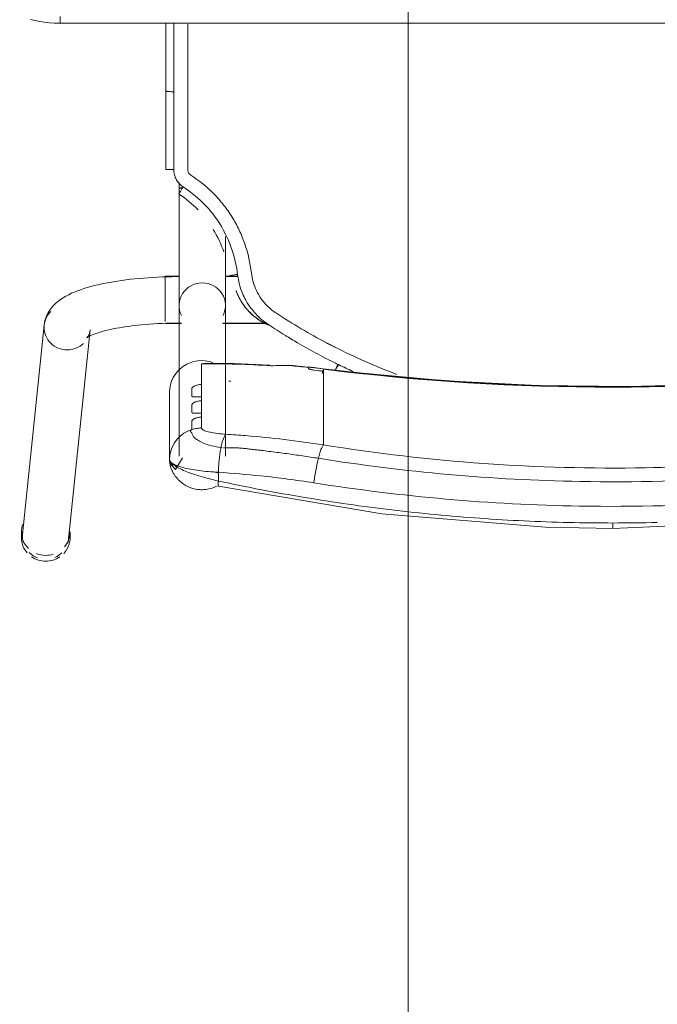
# Model space of a CAD drawing. Header units: metres. Extents: x 2.9 to 42.3, y -72.9 to -49.3.
# Tile 52 of 256: x 5.842 to 6.127, y -64.563 to -64.124. Entities that reach past the tile are written whole.
import ezdxf

# ---------------------------------------------------------------- set-up
doc = ezdxf.new("R2010")
doc.units = ezdxf.units.M
doc.layers.add('G-ANNO-SYMB', color=7, linetype='Continuous', lineweight=9)
doc.layers.add('I-FURN', color=7, linetype='Continuous', lineweight=18)

# ---------------------------------------------------------------- blocks, each defined once
blk = doc.blocks.new('ConjuntoParaAlunoTamanho6 - CJA06_ConjuntoParaAlunoTamanho6-V16-2PAV')
at = {"layer": 'I-FURN', "color": 253, "true_color": 0xaaaaaa}
for p, q in [((0.24321, 0.29526), (0.23354, 0.20182)), ((0.24254, 0.29456), (0.24254, 0.29197)), ((0.2643, 0.29197), (0.2643, 0.29456)), ((0.25413, 0.19969), (0.2638, 0.29312)), ((0.1981, 0.22964), (0.1981, 0.25969)), ((0.17315, 0.25812), (0.17315, 0.19097)), ((0.19385, 0.19097), (0.19385, 0.25812)), ((0.19685, 0.25395), (0.19754, 0.2558)), ((0.12943, 0.2438), (0.12943, 0.25317)), ((0.17457, 0.25441), (0.17513, 0.25435)), ((0.19471, 0.25062), (0.1959, 0.25221)), ((0.1959, 0.25221), (0.19685, 0.25395)), ((0.12943, 0.24214), (0.12943, 0.2438)), ((0.12943, 0.24214), (0.12943, 0.23653)), ((0.18386, 0.23904), (0.18386, 0.24073)), ((0.12943, 0.23653), (0.12943, 0.23486)), ((0.12943, 0.23486), (0.12943, 0.22925)), ((0.18386, 0.23176), (0.18386, 0.23345)), ((0.12943, 0.22759), (0.12943, 0.22925)), ((0.12943, 0.22759), (0.12943, 0.22197)), ((0.18386, 0.21701), (0.18386, 0.22617)), ((0.12943, 0.22031), (0.12943, 0.22197)), ((0.12946, 0.21915), (0.14434, 0.21757)), ((0.17944, 0.21689), (0.18173, 0.21678)), ((0.17429, 0.19894), (0.15474, 0.19894)), ((0.17429, 0.19879), (0.15494, 0.19879)), ((0.2, 0.19894), (0.19271, 0.19894)), ((0.19385, 0.19879), (0.19271, 0.19879)), ((0.19385, 0.19845), (0.19385, 0.19879)), ((0.19385, 0.19764), (0.19385, 0.19845)), ((0.2, 0.1938), (0.2, 0.19814)), ((0.19385, 0.1916), (0.19385, 0.19367)), ((0.2, 0.18573), (0.2, 0.19364)), ((0.19385, 0.18582), (0.19385, 0.18688)), ((0.19385, 0.18371), (0.19385, 0.18582)), ((0.2, 0.17794), (0.2, 0.1856)), ((0.19385, 0.17809), (0.19385, 0.18059)), ((0.16757, 0.17809), (0.17268, 0.17809)), ((0.1676, 0.17794), (0.17323, 0.17794)), ((0.19377, 0.17794), (0.2, 0.17794)), ((0.19385, 0.13604), (0.19385, 0.13857)), ((0.19983, 0.13021), (0.19982, 0.0953)), ((0.19982, 0.06497), (0.19982, 0.0953)), ((0.247, 0.06497), (-0.247, 0.06497)), ((0.247, 0.06497), (-0.247, 0.06497)), ((0.247, 0.06497), (0.247, 0.06197))]:
    blk.add_line(p, q, dxfattribs=at)
at = {"layer": 'I-FURN', "color": 253, "true_color": 0xaaaaaa, "flags": 128}
for points in [[(0.0001, 0.2904), (-0.07267, 0.28721), (-0.14486, 0.2777), (-0.17603, 0.27161)], [(0.17623, 0.27161), (0.10331, 0.28398), (0.03018, 0.28985), (0.0001, 0.2904)], [(0.17627, 0.2654), (0.17627, 0.26637), (0.17627, 0.26734), (0.17627, 0.26831), (0.17627, 0.26928)], [(0.1981, 0.25971), (0.19792, 0.26092), (0.19739, 0.26208), (0.1954, 0.2642), (0.19227, 0.25896)], [(0.19754, 0.2558), (0.19796, 0.25773), (0.1981, 0.25969)], [(0.1981, 0.25971), (0.1981, 0.2522), (0.1981, 0.24468)], [(0.1981, 0.22964), (0.1981, 0.23715), (0.1981, 0.24467), (0.1981, 0.25218), (0.1981, 0.25969)], [(0.19172, 0.24799), (0.19331, 0.2492), (0.19471, 0.25062)], [(0.1881, 0.24628), (0.18997, 0.24701), (0.19172, 0.24799)], [(0.1881, 0.24628), (0.1881, 0.24532), (0.1881, 0.24435), (0.1881, 0.24339), (0.1881, 0.24243)], [(0.18386, 0.24073), (0.18386, 0.24195), (0.18386, 0.24317), (0.18386, 0.24439), (0.18386, 0.24561)], [(0.18386, 0.23345), (0.18386, 0.23485), (0.18386, 0.23624), (0.18386, 0.23764), (0.18386, 0.23904)], [(0.1881, 0.23868), (0.1881, 0.2378), (0.1881, 0.23692), (0.1881, 0.23603), (0.1881, 0.23515)], [(0.18386, 0.22617), (0.18386, 0.22757), (0.18386, 0.22897), (0.18386, 0.23036), (0.18386, 0.23176)], [(0.1881, 0.23141), (0.1881, 0.23052), (0.1881, 0.22964), (0.1881, 0.22876), (0.1881, 0.22787)], [(-0.12926, 0.21915), (-0.08865, 0.22342), (-0.0479, 0.2261), (-0.00707, 0.22717), (0.03376, 0.22666), (0.07455, 0.22454), (0.11521, 0.22083), (0.12946, 0.21915)], [(0.12943, 0.21937), (0.12943, 0.21961), (0.12943, 0.21984), (0.12943, 0.22007), (0.12943, 0.22031)], [(0.1361, 0.21901), (0.1361, 0.21893), (0.1361, 0.21886), (0.1361, 0.21878), (0.1361, 0.2187)], [(0.15351, 0.21761), (0.16928, 0.2169), (0.18131, 0.21677)], [(0.18173, 0.21678), (0.18279, 0.21686), (0.18386, 0.21701)], [(0.23507, 0.20536), (0.23501, 0.20531), (0.23482, 0.20518), (0.23451, 0.20499), (0.23408, 0.20476), (0.23355, 0.20449), (0.23291, 0.2042), (0.23217, 0.20389), (0.23133, 0.20358), (0.23041, 0.20326), (0.22941, 0.20294), (0.22832, 0.20262), (0.22717, 0.2023), (0.22594, 0.20199), (0.22464, 0.20169), (0.22328, 0.2014), (0.22186, 0.20112), (0.22039, 0.20086), (0.21886, 0.2006), (0.21729, 0.20036), (0.21567, 0.20014), (0.214, 0.19993), (0.2123, 0.19973), (0.21057, 0.19956), (0.2088, 0.1994), (0.207, 0.19926), (0.20518, 0.19913), (0.20334, 0.19903), (0.20148, 0.19894), (0.19961, 0.19888), (0.19772, 0.19883), (0.19583, 0.1988), (0.19394, 0.19879), (0.19385, 0.19879)], [(0.23354, 0.20182), (0.23373, 0.20287), (0.23403, 0.20376), (0.23437, 0.20445), (0.23469, 0.20492), (0.23492, 0.20521), (0.23505, 0.20534), (0.23507, 0.20536)], [(0.25413, 0.19969), (0.25375, 0.19762), (0.25311, 0.19572), (0.25226, 0.19403), (0.25129, 0.19256), (0.25023, 0.19128), (0.24913, 0.19017), (0.24799, 0.18919), (0.24683, 0.18832), (0.24563, 0.18753), (0.24441, 0.18681), (0.24316, 0.18615), (0.24188, 0.18553), (0.24055, 0.18496), (0.23919, 0.18441), (0.23778, 0.1839), (0.23633, 0.18341), (0.23483, 0.18295), (0.2333, 0.18251), (0.23171, 0.1821), (0.23008, 0.1817), (0.22841, 0.18133), (0.2267, 0.18098), (0.22495, 0.18064), (0.22315, 0.18033), (0.22132, 0.18004), (0.21946, 0.17976), (0.21756, 0.17951), (0.21562, 0.17928), (0.21366, 0.17906), (0.21168, 0.17887), (0.20967, 0.1787), (0.20763, 0.17855), (0.20558, 0.17842), (0.20352, 0.17831), (0.20144, 0.17823), (0.19935, 0.17816), (0.19725, 0.17811), (0.19515, 0.17809), (0.19385, 0.17809)], [(0.17315, 0.16015), (0.17315, 0.162), (0.17315, 0.16382), (0.17315, 0.1656), (0.17315, 0.16735), (0.17315, 0.16905), (0.17315, 0.17071), (0.17315, 0.17233), (0.17315, 0.1739), (0.17315, 0.17541), (0.17315, 0.17687), (0.17315, 0.17828), (0.17315, 0.17963), (0.17315, 0.18092), (0.17315, 0.18215), (0.17315, 0.18331), (0.17315, 0.18441), (0.17315, 0.18544), (0.17315, 0.1864), (0.17315, 0.18729), (0.17315, 0.1881), (0.17315, 0.18885), (0.17315, 0.18951), (0.17315, 0.19011), (0.17315, 0.19062), (0.17315, 0.19097)], [(0.19385, 0.19097), (0.19385, 0.19051), (0.19385, 0.18998), (0.19385, 0.18937), (0.19385, 0.18869), (0.19385, 0.18793), (0.19385, 0.1871), (0.19385, 0.18619), (0.19385, 0.18522), (0.19385, 0.18417), (0.19385, 0.18306), (0.19385, 0.18188), (0.19385, 0.18064), (0.19385, 0.17934), (0.19385, 0.17798), (0.19385, 0.17656), (0.19385, 0.17508), (0.19385, 0.17355), (0.19385, 0.17198), (0.19385, 0.17035), (0.19385, 0.16868), (0.19385, 0.16696), (0.19385, 0.16521), (0.19385, 0.16342), (0.19385, 0.16159), (0.19385, 0.15974), (0.19385, 0.15785), (0.19385, 0.15594), (0.19385, 0.15401), (0.19385, 0.15206), (0.19385, 0.15009), (0.19385, 0.14811), (0.19385, 0.14612), (0.19385, 0.14413), (0.19385, 0.14213), (0.19385, 0.14013), (0.19385, 0.13857)], [(0.16841, 0.18432), (0.16841, 0.18434), (0.16841, 0.18435), (0.16841, 0.18437), (0.16841, 0.18438)], [(0.19623, 0.13025), (0.19623, 0.12639), (0.19623, 0.12254), (0.19623, 0.11868), (0.19623, 0.11483), (0.19623, 0.11097), (0.19623, 0.10712), (0.19623, 0.10327), (0.19623, 0.09941), (0.19623, 0.09556)], [(0.26015, 0.06331), (0.25809, 0.06379), (0.25601, 0.0642), (0.25391, 0.06451), (0.25181, 0.06475), (0.24969, 0.0649), (0.24757, 0.06496), (0.247, 0.06497)]]:
    blk.add_lwpolyline(points, dxfattribs=at)
at = {"layer": 'I-FURN', "color": 253, "true_color": 0xaaaaaa}
for centre, major_axis, ratio, start_param, end_param in [((0.25351, 0.29419), (-0.01029, 0.00107), 0.967158, 5.223081, 5.597593), ((0.25342, 0.29456), (0.01088, 0), 0.965926, 1.570796, 2.182166), ((0.25342, 0.29456), (-0.01088, 0), 0.965926, 4.098128, 4.712389), ((0.25351, 0.29419), (-0.01029, 0.00107), 0.967158, 4.026797, 4.46746), ((0.25342, 0.29456), (0.01088, 0), 0.965926, 2.404321, 3.312013), ((0.25342, 0.29197), (0.01088, 0), 0.965926, 1.581694, 1.883969), ((0.25342, 0.29197), (0.01088, 0), 0.965926, 1.176355, 1.570796), ((0.25342, 0.29197), (0.01088, 0), 0.965926, 5.959867, 7.062609), ((0.25342, 0.29456), (0.01088, 0), 0.965926, 6.052088, 6.985956), ((0.25342, 0.29197), (0.01088, 0), 0.965926, 2.446266, 3.141593), ((0.25351, 0.29419), (-0.01029, 0.00107), 0.967158, 6.102343, 6.382991), ((0.25351, 0.29419), (-0.01029, 0.00107), 0.967158, 3.141593, 3.502975), ((0.0001, -0.77159), (1.0211, 0), 0.978148, 1.443771, 1.697822), ((0.0001, -0.77117), (1.0209, 0), 0.978148, 1.443771, 1.697822), ((0.1837, 0.22964), (0.0144, 0), 0.978148, 4.362105, 6.283185), ((0.17947, 0.60128), (0.385, 0), 0.978148, 4.689765, 4.691852), ((0.17947, 0.60356), (0.395, 0), 0.978148, 4.585364, 4.595996), ((0.1307, 0.22908), (0.00124, 0.00992), 0.026339, 3.525397, 3.819869), ((0.17947, 0.60221), (0.3948, 0), 0.978148, 4.585364, 4.595936), ((0.17947, 0.60263), (0.395, 0), 0.978148, 4.602237, 4.623287), ((0.14521, 0.22754), (0.00087, 0.00996), 0.018501, 2.93296, 3.325659), ((0.17947, 0.60336), (0.395, 0), 0.978148, 4.644485, 4.723499), ((0.24383, 0.20075), (-0.01029, 0.00107), 0.967158, 4.812195, 5.597593), ((0.24383, 0.20075), (-0.01029, 0.00107), 0.967158, 3.241398, 4.812195), ((0.24383, 0.20075), (-0.01029, 0.00107), 0.967158, 2.456, 3.241398), ((0.1835, 0.19097), (0.01035, 0), 0.978148, 2.686587, 4.712389), ((0.1835, 0.19097), (0.01035, 0), 0.978148, 4.712389, 6.738191), ((0.1835, 0.13857), (0.01035, 0), 0.069756, 5.759587, 6.776353)]:
    blk.add_ellipse(centre, major_axis=major_axis, ratio=ratio, start_param=start_param, end_param=end_param, dxfattribs=at)
for points in [[(0.0001, 0.29036), (0.0001, 0.29029), (0.0001, 0.29001), (0.0001, 0.28916), (0.0001, 0.28841), (0.0001, 0.28802)], [(0.0001, 0.28802), (-0.00651, 0.28802), (-0.01312, 0.28795), (-0.01972, 0.28779)], [(0.01992, 0.28779), (0.01332, 0.28795), (0.00671, 0.28802), (0.0001, 0.28802)], [(0.03973, 0.28708), (0.03313, 0.2874), (0.02653, 0.28763), (0.01992, 0.28779)], [(0.0595, 0.28591), (0.05292, 0.28638), (0.04633, 0.28677), (0.03973, 0.28708)], [(0.07921, 0.28427), (0.07265, 0.28489), (0.06608, 0.28544), (0.0595, 0.28591)], [(0.09885, 0.28217), (0.09232, 0.28294), (0.08577, 0.28365), (0.07921, 0.28427)], [(0.11839, 0.27961), (0.11189, 0.28054), (0.10538, 0.28139), (0.09885, 0.28217)], [(0.13782, 0.27661), (0.13136, 0.27768), (0.12489, 0.27868), (0.11839, 0.27961)], [(0.15712, 0.27316), (0.15071, 0.27438), (0.14427, 0.27553), (0.13782, 0.27661)], [(0.17627, 0.26928), (0.16991, 0.27065), (0.16353, 0.27194), (0.15712, 0.27316)], [(0.13164, 0.25914), (0.13175, 0.25959), (0.13198, 0.26053), (0.13231, 0.26203), (0.13262, 0.26359), (0.13292, 0.2652), (0.1332, 0.26684), (0.13344, 0.26848), (0.13359, 0.26956), (0.13366, 0.2701)], [(0.17627, 0.26928), (0.17633, 0.26966), (0.17642, 0.27037), (0.17644, 0.2712), (0.17636, 0.27149), (0.1763, 0.27156)], [(0.17513, 0.25435), (0.1752, 0.25471), (0.17534, 0.25544), (0.17553, 0.25659), (0.17571, 0.25778), (0.17586, 0.25902), (0.17599, 0.26028), (0.1761, 0.26156), (0.17618, 0.26285), (0.17624, 0.26413), (0.17626, 0.26498), (0.17627, 0.2654)], [(0.1981, 0.25969), (0.1981, 0.26035), (0.19703, 0.26165), (0.19239, 0.26338), (0.18523, 0.2647), (0.17934, 0.26523), (0.17627, 0.2654)], [(0.17811, 0.26528), (0.17751, 0.26545), (0.1769, 0.26561), (0.17629, 0.26577)], [(0.12971, 0.25356), (0.1298, 0.25372), (0.13, 0.25409), (0.13031, 0.25481), (0.13064, 0.25568), (0.13097, 0.2567), (0.1313, 0.25786), (0.13153, 0.2587), (0.13164, 0.25914)], [(0.12943, 0.25317), (0.12952, 0.25327), (0.12961, 0.2534), (0.12971, 0.25356)], [(0.17285, 0.2484), (0.17297, 0.2485), (0.1732, 0.24877), (0.17355, 0.24934), (0.17389, 0.25006), (0.17423, 0.25093), (0.17455, 0.25195), (0.17485, 0.25308), (0.17504, 0.25392), (0.17513, 0.25435)], [(0.18386, 0.24561), (0.18422, 0.24561), (0.18494, 0.24565), (0.18601, 0.24578), (0.18707, 0.24599), (0.18776, 0.24617), (0.1881, 0.24628)], [(0.12434, 0.2095), (0.11529, 0.21408), (0.10607, 0.21814), (0.09666, 0.22168)], [(0.11594, 0.2205), (0.11821, 0.21947), (0.12046, 0.21841), (0.1227, 0.21732)], [(0.1227, 0.21732), (0.12291, 0.21776), (0.12336, 0.21866), (0.12377, 0.21945), (0.12395, 0.2198)], [(0.1336, 0.21981), (0.13377, 0.21979), (0.1341, 0.21974), (0.13456, 0.21967), (0.13499, 0.21957), (0.13538, 0.21946), (0.13569, 0.21935), (0.13593, 0.21923), (0.13606, 0.21912), (0.1361, 0.21905), (0.1361, 0.21901)], [(0.12436, 0.21651), (0.12408, 0.21665), (0.12353, 0.21692), (0.12297, 0.21719), (0.1227, 0.21732)], [(0.12334, 0.21813), (0.12319, 0.21783), (0.12304, 0.21753), (0.12289, 0.21723)], [(0.12395, 0.21936), (0.12377, 0.21898), (0.12356, 0.21856), (0.12335, 0.21813)], [(0.14098, 0.20758), (0.13826, 0.20916), (0.13276, 0.21224), (0.12717, 0.21512), (0.12436, 0.21651)], [(0.1361, 0.2187), (0.1361, 0.21868), (0.13609, 0.21865), (0.13607, 0.21862), (0.13605, 0.2186)], [(0.14432, 0.21779), (0.14576, 0.21776), (0.1486, 0.21775), (0.15133, 0.21782), (0.15267, 0.21788)], [(0.15267, 0.21788), (0.1532, 0.21758), (0.15369, 0.21752), (0.15417, 0.21772)], [(0.12798, 0.20762), (0.12738, 0.20794), (0.12617, 0.20857), (0.12495, 0.20919), (0.12434, 0.2095)], [(0.1504, 0.19445), (0.14673, 0.19684), (0.13935, 0.20142), (0.13181, 0.20561), (0.12798, 0.20762)], [(0.14635, 0.20432), (0.14546, 0.20487), (0.14368, 0.20597), (0.14188, 0.20704), (0.14098, 0.20758)], [(0.15378, 0.19963), (0.15256, 0.20043), (0.1501, 0.202), (0.14762, 0.20355), (0.14638, 0.20431)], [(0.15863, 0.1971), (0.15703, 0.19822), (0.15531, 0.19916), (0.1535, 0.1999)], [(0.15374, 0.19972), (0.15472, 0.19931), (0.15575, 0.19881), (0.1568, 0.1982)], [(0.1625, 0.1911), (0.16134, 0.1928), (0.15869, 0.19594), (0.1555, 0.19851), (0.15378, 0.19963)], [(0.15448, 0.19112), (0.15386, 0.19174), (0.15256, 0.19292), (0.15114, 0.19396), (0.1504, 0.19445)], [(0.16156, 0.17636), (0.16124, 0.17915), (0.15968, 0.18454), (0.15645, 0.18912), (0.15448, 0.19112)], [(0.16371, 0.18924), (0.16352, 0.18955), (0.16313, 0.19018), (0.16271, 0.1908), (0.1625, 0.1911)], [(0.16774, 0.17706), (0.1675, 0.1792), (0.16656, 0.18343), (0.16479, 0.18738), (0.16371, 0.18924)], [(0.16501, 0.19076), (0.16537, 0.19026), (0.16604, 0.18925), (0.16695, 0.18767), (0.16775, 0.18603), (0.1682, 0.1849), (0.16841, 0.18432)], [(0.17146, 0.1778), (0.17147, 0.17776), (0.17128, 0.17766), (0.17046, 0.17746), (0.16921, 0.17725), (0.16823, 0.17712), (0.16774, 0.17706)], [(0.1786, 0.15703), (0.17667, 0.16018), (0.1751, 0.16355), (0.1739, 0.16704)], [(0.19391, 0.14119), (0.19084, 0.14321), (0.18795, 0.1456), (0.18537, 0.14827)], [(0.19199, 0.13805), (0.19225, 0.13846), (0.19278, 0.13928), (0.19344, 0.14033), (0.19385, 0.14103), (0.19393, 0.14119), (0.19391, 0.14119)], [(0.19623, 0.13025), (0.19622, 0.13104), (0.19604, 0.13255), (0.19519, 0.13473), (0.19383, 0.13663), (0.19265, 0.13762), (0.19199, 0.13805)], [(0.19, 0.13025), (0.19, 0.1305), (0.18994, 0.13099), (0.18966, 0.1317), (0.18922, 0.13231), (0.18884, 0.13263), (0.18863, 0.13277)], [(0.19, 0.09555), (0.19, 0.09868), (0.19, 0.10482), (0.19, 0.11314), (0.19, 0.12173), (0.19, 0.1274), (0.19, 0.13025)], [(0.19982, 0.1302), (0.19984, 0.13021), (0.19969, 0.13022), (0.19891, 0.13024), (0.1977, 0.13025), (0.19672, 0.13025), (0.19623, 0.13025)], [(0.19982, 0.1302), (0.19982, 0.12729), (0.19982, 0.12438), (0.19982, 0.12147)], [(0.19982, 0.09529), (0.19982, 0.1011), (0.19982, 0.11273), (0.19982, 0.12438), (0.19982, 0.1302)], [(0.19982, 0.11273), (0.19982, 0.10691), (0.19982, 0.1011), (0.19982, 0.09528)], [(0.19623, 0.09556), (0.19662, 0.09556), (0.19701, 0.09556), (0.19738, 0.09555)], [(0.19738, 0.09555), (0.19775, 0.09554), (0.1981, 0.09553), (0.19841, 0.09551)], [(0.19982, 0.0953), (0.19982, 0.0953), (0.19982, 0.09529), (0.19982, 0.09529)], [(0.19982, 0.06497), (0.19982, 0.07507), (0.19982, 0.08518), (0.19982, 0.09529)], [(0.19982, 0.07534), (0.19982, 0.07188), (0.19982, 0.06842), (0.19982, 0.06497)]]:
    blk.add_open_spline(points, degree=3, dxfattribs=at)
for points, knots in [([(-0.13346, 0.2701), (-0.0847, 0.2778), (0.00519, 0.28415), (0.09466, 0.27626), (0.13366, 0.2701)], [-1, -1, -1, -1, -0.444444, 0, 0, 0, 0]), ([(0.17699, 0.27153), (0.17765, 0.27187), (0.17927, 0.27255), (0.18196, 0.27315), (0.18496, 0.2732), (0.18741, 0.27274), (0.18905, 0.27216), (0.18996, 0.27176), (0.19062, 0.27143), (0.19127, 0.27106), (0.19212, 0.27051), (0.19313, 0.26973), (0.19423, 0.2687), (0.19516, 0.26763), (0.19594, 0.26656), (0.1966, 0.26547), (0.19712, 0.26439), (0.19752, 0.26334), (0.1978, 0.26234), (0.19799, 0.26133), (0.19806, 0.26068), (0.19808, 0.26034)], [0.3275759, 0.3275759, 0.3275759, 0.3275759, 0.375, 0.4375, 0.5, 0.5625, 0.59375, 0.609375, 0.625, 0.640625, 0.65625, 0.6875, 0.71875, 0.75, 0.78125, 0.8125, 0.84375, 0.875, 0.90625, 0.9375, 0.9754834, 0.9754834, 0.9754834, 0.9754834]), ([(-0.13144, 0.25914), (-0.08343, 0.26683), (0.00512, 0.27318), (0.09323, 0.26529), (0.13164, 0.25914)], [-1, -1, -1, -1, -0.444444, 0, 0, 0, 0]), ([(0.13366, 0.2701), (0.14155, 0.26885), (0.15578, 0.26699), (0.16997, 0.2658), (0.17627, 0.2654)], [-1, -1, -1, -1, -0.444444, 0, 0, 0, 0]), ([(0.17627, 0.26928), (0.1778, 0.26895), (0.18084, 0.26823), (0.1851, 0.26704), (0.18885, 0.26578), (0.19302, 0.26411), (0.19708, 0.26187), (0.1981, 0.26034), (0.1981, 0.25971)], [0, 0, 0, 0, 0.125, 0.25, 0.375, 0.5, 0.75, 1, 1, 1, 1]), ([(0.12943, 0.25317), (0.08224, 0.26075), (-0.00484, 0.26702), (-0.09148, 0.25924), (-0.12923, 0.25317)], [-1, -1, -1, -1, -0.444444, 0, 0, 0, 0]), ([(0.19589, 0.26257), (0.19565, 0.26263), (0.19517, 0.26271), (0.1947, 0.26267), (0.19448, 0.26263)], [0.3140409, 0.3140409, 0.3140409, 0.3140409, 0.375, 0.4333514, 0.4333514, 0.4333514, 0.4333514]), ([(0.19796, 0.26057), (0.19789, 0.26079), (0.19769, 0.26124), (0.19723, 0.26183), (0.19682, 0.26214), (0.1966, 0.26226)], [0.0699142, 0.0699142, 0.0699142, 0.0699142, 0.125, 0.1875, 0.25, 0.25, 0.25, 0.25]), ([(0.13164, 0.25914), (0.13399, 0.25877), (0.13871, 0.25805), (0.14577, 0.25706), (0.15166, 0.25629), (0.15577, 0.2558), (0.15812, 0.25552), (0.15988, 0.25532), (0.16163, 0.25511), (0.16339, 0.25489), (0.16514, 0.25469), (0.16691, 0.25455), (0.16868, 0.25447), (0.17104, 0.2544), (0.17282, 0.25442), (0.17401, 0.25447)], [0, 0, 0, 0, 0.166667, 0.333333, 0.5, 0.583333, 0.625, 0.666667, 0.708333, 0.75, 0.791667, 0.833333, 0.875, 0.916667, 1, 1, 1, 1]), ([(0.12943, 0.25317), (0.13522, 0.25225), (0.14681, 0.25064), (0.16129, 0.24919), (0.16997, 0.24858), (0.17285, 0.2484)], [0, 0, 0, 0, 0.4, 0.8, 1, 1, 1, 1]), ([(0.17513, 0.25435), (0.17661, 0.25414), (0.17948, 0.25358), (0.18284, 0.25246), (0.1849, 0.25145), (0.18608, 0.25069), (0.18754, 0.24953), (0.18812, 0.24854), (0.1881, 0.24778)], [0, 0, 0, 0, 0.2, 0.4, 0.55, 0.625, 0.7, 1, 1, 1, 1]), ([(0.17285, 0.2484), (0.17555, 0.24823), (0.17966, 0.24775), (0.18317, 0.24668), (0.18386, 0.24597), (0.18386, 0.24561)], [0, 0, 0, 0, 0.444444, 0.722222, 1, 1, 1, 1]), ([(0.1881, 0.24778), (0.18821, 0.24772), (0.18836, 0.24763), (0.18849, 0.24751), (0.18856, 0.24744), (0.1886, 0.24738), (0.18864, 0.24733), (0.1887, 0.24726), (0.18876, 0.24718), (0.1888, 0.24708), (0.18879, 0.247), (0.18877, 0.24693), (0.18873, 0.24686), (0.18866, 0.24676), (0.1885, 0.24657), (0.18828, 0.2464), (0.1881, 0.24628)], [0, 0, 0, 0, 0.166667, 0.25, 0.291667, 0.333333, 0.375, 0.416667, 0.5, 0.583333, 0.625, 0.666667, 0.708333, 0.75, 0.833333, 1, 1, 1, 1]), ([(0.1881, 0.24243), (0.1881, 0.24236), (0.18804, 0.24222), (0.18782, 0.24198), (0.18743, 0.2417), (0.18691, 0.24142), (0.18629, 0.24117), (0.18532, 0.24088), (0.18448, 0.24075), (0.18386, 0.24073)], [0, 0, 0, 0, 0.125, 0.25, 0.375, 0.5, 0.625, 0.75, 1, 1, 1, 1]), ([(0.18386, 0.23904), (0.18448, 0.23902), (0.18532, 0.23903), (0.18629, 0.23904), (0.18691, 0.23904), (0.18743, 0.23902), (0.18782, 0.23896), (0.18804, 0.23885), (0.1881, 0.23875), (0.1881, 0.23868)], [0, 0, 0, 0, 0.25, 0.375, 0.5, 0.625, 0.75, 0.875, 1, 1, 1, 1]), ([(0.1881, 0.23515), (0.1881, 0.23508), (0.18804, 0.23494), (0.18782, 0.2347), (0.18743, 0.23442), (0.18691, 0.23414), (0.18629, 0.23389), (0.18532, 0.2336), (0.18448, 0.23348), (0.18386, 0.23345)], [0, 0, 0, 0, 0.125, 0.25, 0.375, 0.5, 0.625, 0.75, 1, 1, 1, 1]), ([(0.18386, 0.23176), (0.18448, 0.23175), (0.18532, 0.23175), (0.18629, 0.23176), (0.18691, 0.23176), (0.18743, 0.23174), (0.18782, 0.23168), (0.18804, 0.23158), (0.1881, 0.23147), (0.1881, 0.23141)], [0, 0, 0, 0, 0.25, 0.375, 0.5, 0.625, 0.75, 0.875, 1, 1, 1, 1]), ([(0.1881, 0.22787), (0.1881, 0.22781), (0.18804, 0.22767), (0.18782, 0.22742), (0.18743, 0.22714), (0.18691, 0.22687), (0.18629, 0.22661), (0.18532, 0.22633), (0.18448, 0.2262), (0.18386, 0.22617)], [0, 0, 0, 0, 0.125, 0.25, 0.375, 0.5, 0.625, 0.75, 1, 1, 1, 1]), ([(0.13605, 0.2186), (0.13602, 0.21857), (0.13593, 0.21853), (0.13575, 0.2185), (0.13549, 0.21849), (0.13508, 0.2185), (0.13445, 0.21856), (0.1339, 0.21862), (0.1336, 0.21866)], [0, 0, 0, 0, 0.125, 0.25, 0.375, 0.5, 0.75, 1, 1, 1, 1]), ([(0.15683, 0.19818), (0.15764, 0.19771), (0.15919, 0.19669), (0.16207, 0.19434), (0.16393, 0.19226), (0.16501, 0.19076)], [0, 0, 0, 0, 0.25, 0.5, 1, 1, 1, 1]), ([(0.16841, 0.18438), (0.16796, 0.18563), (0.16686, 0.18807), (0.16383, 0.19273), (0.16081, 0.19558), (0.15863, 0.1971)], [0, 0, 0, 0, 0.25, 0.5, 1, 1, 1, 1]), ([(0.18863, 0.13277), (0.18486, 0.13521), (0.17974, 0.13937), (0.17389, 0.14605), (0.17007, 0.15149), (0.1669, 0.15732), (0.16353, 0.16552), (0.16208, 0.17192), (0.16156, 0.17636)], [0, 0, 0, 0, 0.25, 0.375, 0.5, 0.625, 0.75, 1, 1, 1, 1]), ([(0.16774, 0.17706), (0.16854, 0.1701), (0.17345, 0.15474), (0.18461, 0.14281), (0.19199, 0.13805)], [0, 0, 0, 0, 0.444444, 1, 1, 1, 1]), ([(0.19, 0.06548), (0.19, 0.06617), (0.19, 0.06811), (0.19, 0.07088), (0.19, 0.07365), (0.19, 0.07618), (0.19, 0.07838), (0.19, 0.0801), (0.19, 0.08153), (0.19, 0.08284), (0.19, 0.08398), (0.19, 0.08486), (0.19, 0.08558), (0.19, 0.08626), (0.19, 0.0868), (0.19, 0.08716), (0.19, 0.08749), (0.19, 0.08795), (0.19, 0.08848), (0.19, 0.089), (0.19, 0.08963), (0.19, 0.09074), (0.19, 0.09261), (0.19, 0.0945), (0.19, 0.09555)], [0.4659091, 0.4659091, 0.4659091, 0.4659091, 0.4772727, 0.5, 0.5227273, 0.5454545, 0.5681818, 0.5909091, 0.6136364, 0.6363636, 0.6590909, 0.6818182, 0.7045455, 0.7272727, 0.75, 0.7727273, 0.7954545, 0.8181818, 0.8409091, 0.8636364, 0.8863636, 0.9090909, 0.9545455, 1, 1, 1, 1]), ([(0.19618, 0.06498), (0.19616, 0.06721), (0.1961, 0.07741), (0.19616, 0.08755), (0.19623, 0.09556)], [0.8400419, 0.8400419, 0.8400419, 0.8400419, 0.875, 1, 1, 1, 1]), ([(0.19841, 0.09551), (0.19872, 0.09549), (0.19926, 0.09545), (0.19973, 0.09538), (0.19982, 0.09532), (0.19982, 0.0953)], [0.4, 0.4, 0.4, 0.4, 0.6, 0.8, 0.9699288, 0.9699288, 0.9699288, 0.9699288])]:
    blk.add_open_spline(points, degree=3, knots=knots, dxfattribs=at)
blk = doc.blocks.new('4 GRE - ESCOLA DE CINEMA E AUDIOVISUAL CINE REX R07_rvt-1-2PAV')
at = {"layer": 'I-FURN', "color": 253, "lineweight": 18, "true_color": 0xaaaaaa, "rotation": 180}
blk.add_blockref('ConjuntoParaAlunoTamanho6 - CJA06_ConjuntoParaAlunoTamanho6-V16-2PAV', (6.10728, -64.06045), dxfattribs=at)

msp = doc.modelspace()

# ---------------------------------------------------------------- linework, layer by layer
at = {"layer": 'G-ANNO-SYMB'}
msp.add_line((6.01577, -50.45607), (6.01577, -72.71601), dxfattribs=at)

# ---------------------------------------------------------------- block references
at = {"lineweight": 5}
msp.add_blockref('4 GRE - ESCOLA DE CINEMA E AUDIOVISUAL CINE REX R07_rvt-1-2PAV', (0, 0), dxfattribs=at)

doc.saveas('drawing.dxf')
